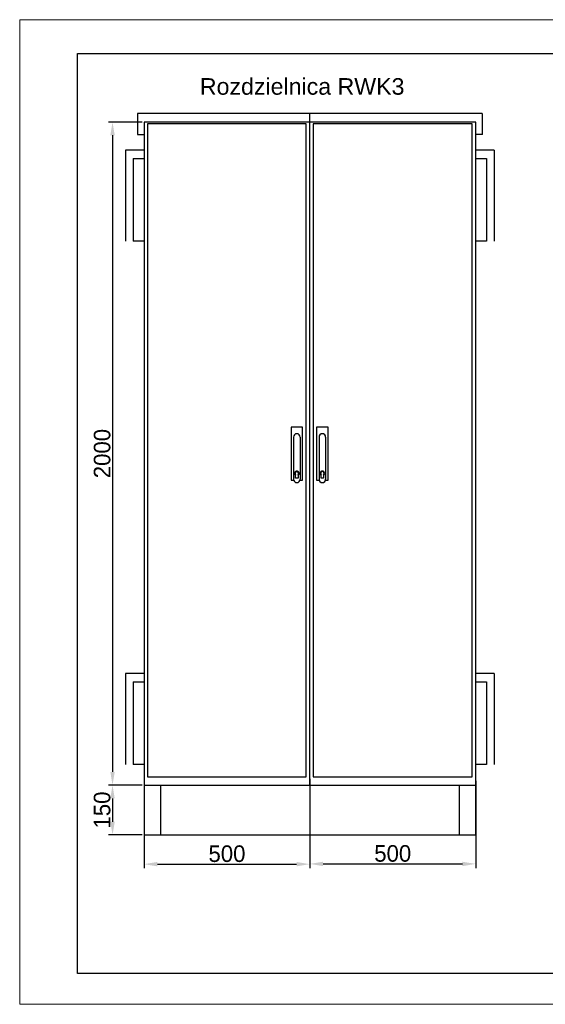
# Model space of a CAD drawing. Header units: centimetres. Extents: x -4250 to -484, y 169 to 6592.
# Tile 158 of 178: x -904 to -745, y 5916 to 6213. Entities that reach past the tile are written whole.
import ezdxf

# ---------------------------------------------------------------- set-up
doc = ezdxf.new("R2010")
doc.units = ezdxf.units.CM
for name, color, linetype in [('1', 7, 'Continuous'), ('4', 7, 'Continuous'), ('RAMKA1', 100, 'Continuous')]:
    doc.layers.add(name, color=color, linetype=linetype)
doc.layers.add('Ramka zew.', color=9, linetype='Continuous', lineweight=20, plot=False)
doc.dimstyles.new('ISO-25', dxfattribs={"dimtxt": 2.5, "dimasz": 2.5, "dimexe": 1.25, "dimexo": 0.625, "dimtad": 1, "dimdsep": 46, "dimtxsty": 'Standard', "dimcen": 2.5, "dimadec": 0, "dimazin": 0, "dimtfac": 1, "dimtmove": 0, "dimatfit": 3, "dimfxl": 0, "dimarcsym": 0})

# ---------------------------------------------------------------- blocks, each defined once
blk = doc.blocks.new('*D21')
at = {"color": 0, "lineweight": -2, "ltscale": 0.25, "transparency": 16777216}
for p, q in [((-866.88, 6181.88), (-877.04, 6181.88)), ((-875.79, 6177.88), (-875.79, 5985.88)), ((-866.88, 5981.88), (-877.04, 5981.88))]:
    blk.add_line(p, q, dxfattribs=at)
at = {"color": 0, "transparency": 16777216}
for points in [[(-875.12, 6177.88), (-876.45, 6177.88), (-875.79, 6181.88)], [(-876.45, 5985.88), (-875.12, 5985.88), (-875.79, 5981.88)]]:
    blk.add_solid(points, dxfattribs=at)
at = {"layer": 'Defpoints', "color": 0, "transparency": 16777216}
for p in [(-866.26, 6181.88), (-875.79, 5981.88), (-866.26, 5981.88)]:
    blk.add_point(p, dxfattribs=at)
at = {"color": 0, "transparency": 16777216, "insert": (-878.91, 6081.88), "char_height": 5, "attachment_point": 5, "rotation": 90}
blk.add_mtext('2000', dxfattribs=at)
blk = doc.blocks.new('*D22')
at = {"color": 0, "lineweight": -2, "ltscale": 0.25, "transparency": 16777216}
for p, q in [((-816.28, 5983.13), (-816.28, 5956.86)), ((-766.24, 5983.13), (-766.24, 5956.86)), ((-812.28, 5958.11), (-770.24, 5958.11))]:
    blk.add_line(p, q, dxfattribs=at)
at = {"color": 0, "transparency": 16777216}
for points in [[(-812.28, 5958.77), (-812.28, 5957.44), (-816.28, 5958.11)], [(-770.24, 5957.44), (-770.24, 5958.77), (-766.24, 5958.11)]]:
    blk.add_solid(points, dxfattribs=at)
at = {"layer": 'Defpoints', "color": 0, "transparency": 16777216}
for p in [(-816.28, 5983.75), (-766.24, 5983.75), (-766.24, 5958.11)]:
    blk.add_point(p, dxfattribs=at)
at = {"color": 0, "transparency": 16777216, "insert": (-791.26, 5961.24), "char_height": 5, "attachment_point": 5}
blk.add_mtext('500', dxfattribs=at)
blk = doc.blocks.new('Zamek_duży')
for p, q in [((3.5, 16), (0, 16)), ((0, 16), (0, 0)), ((3.5, 0), (3.5, 16)), ((0.75, 13), (0.75, 0.25)), ((2.75, 13), (2.75, 0.25)), ((0, 0), (0.75, 0)), ((2.75, 0), (3.5, 0))]:
    blk.add_line(p, q)
at = {"color": 7, "linetype": 'Continuous'}
for points in [[(2.11, 1.63), (2.11, 0.59), (1.39, 0.59)], [(1.39, 0.59), (1.39, 1.63)]]:
    blk.add_lwpolyline(points, dxfattribs=at)
for centre, start, end in [((1.75, 13), 0, 180), ((1.75, 0.25), 180, 0)]:
    blk.add_arc(centre, 1, start, end)
for radius, start, end in [(0.72, 300, 240), (0.54, 311.8103, 228.1897)]:
    blk.add_arc((1.75, 2.03), radius, start, end, dxfattribs=at)
blk = doc.blocks.new('*D23')
at = {"color": 0, "lineweight": -2, "ltscale": 0.25, "transparency": 16777216}
for p, q in [((-866.88, 5981.88), (-877.04, 5981.88)), ((-875.79, 5977.88), (-875.79, 5970.84)), ((-866.88, 5966.84), (-877.04, 5966.84))]:
    blk.add_line(p, q, dxfattribs=at)
at = {"color": 0, "transparency": 16777216}
for points in [[(-875.12, 5977.88), (-876.45, 5977.88), (-875.79, 5981.88)], [(-876.45, 5970.84), (-875.12, 5970.84), (-875.79, 5966.84)]]:
    blk.add_solid(points, dxfattribs=at)
at = {"layer": 'Defpoints', "color": 0, "transparency": 16777216}
for p in [(-866.26, 5981.88), (-875.79, 5966.84), (-866.26, 5966.84)]:
    blk.add_point(p, dxfattribs=at)
at = {"color": 0, "transparency": 16777216, "insert": (-878.92, 5974.36), "char_height": 5, "attachment_point": 5, "rotation": 90}
blk.add_mtext('150', dxfattribs=at)
blk = doc.blocks.new('*D24')
at = {"color": 0, "lineweight": -2, "ltscale": 0.25, "transparency": 16777216}
for p, q in [((-866.26, 5983.75), (-866.26, 5956.78)), ((-816.28, 5983.75), (-816.28, 5956.78)), ((-862.26, 5958.03), (-820.28, 5958.03))]:
    blk.add_line(p, q, dxfattribs=at)
at = {"color": 0, "transparency": 16777216}
for points in [[(-862.26, 5958.7), (-862.26, 5957.37), (-866.26, 5958.03)], [(-820.28, 5957.37), (-820.28, 5958.7), (-816.28, 5958.03)]]:
    blk.add_solid(points, dxfattribs=at)
at = {"layer": 'Defpoints', "color": 0, "transparency": 16777216}
for p in [(-866.26, 5984.38), (-816.28, 5984.38), (-816.28, 5958.03)]:
    blk.add_point(p, dxfattribs=at)
at = {"color": 0, "transparency": 16777216, "insert": (-841.27, 5961.16), "char_height": 5, "attachment_point": 5}
blk.add_mtext('500', dxfattribs=at)

msp = doc.modelspace()

# ---------------------------------------------------------------- linework, layer by layer
at = {"lineweight": -3, "ltscale": 0.25}
for p, q in [((-764.2354, 6184.4634, 20), (-868.257, 6184.4634, 20)), ((-868.257, 6184.4634, 20), (-868.257, 6178.1233, 20)), ((-764.1934, 6178.1233, 20), (-764.1934, 6184.4634, 20)), ((-868.257, 6178.1233, 20), (-866.257, 6178.1233, 20)), ((-764.1934, 6178.1233, 20), (-766.2357, 6178.1233, 20))]:
    msp.add_line(p, q, dxfattribs=at)
at = {"ltscale": 0.25}
for p, q in [((-816.276, 5981.8769, 20), (-816.276, 6184.4634, 20)), ((-866.257, 6173.4069, 20), (-871.8421, 6173.4069, 20)), ((-871.8421, 6173.4069, 20), (-871.8421, 6145.9276, 20)), ((-760.6507, 6173.4069, 20), (-766.2357, 6173.4069, 20)), ((-760.6507, 6173.4069, 20), (-760.6507, 6145.9276, 20)), ((-866.257, 6015.5615, 20), (-871.8421, 6015.5615, 20)), ((-871.8421, 6015.5615, 20), (-871.8421, 5988.0821, 20)), ((-760.6507, 6015.5615, 20), (-766.2357, 6015.5615, 20)), ((-760.6507, 6015.5615, 20), (-760.6507, 5988.0821, 20)), ((-866.257, 5981.8769, 20), (-866.257, 5966.8436, 20)), ((-861.257, 5966.8436, 20), (-861.257, 5981.8769, 20)), ((-771.2357, 5981.8769, 20), (-771.2357, 5966.8436, 20)), ((-766.2357, 5966.8436, 20), (-766.2357, 5981.8769, 20)), ((-866.257, 5966.8436, 20), (-766.2357, 5966.8436, 20))]:
    msp.add_line(p, q, dxfattribs=at)
at = {"ltscale": 0.25, "elevation": 20}
for points in [[(-866.257, 5981.8769), (-766.2357, 5981.8769), (-766.2357, 6181.8769), (-866.257, 6181.8769)], [(-817.3531, 6181.3769), (-865.257, 6181.3769), (-865.257, 5984.3769), (-817.3531, 5984.3769)], [(-767.3128, 6181.3769), (-815.276, 6181.3769), (-815.276, 5984.3769), (-767.3128, 5984.3769)]]:
    msp.add_lwpolyline(points, close=True, dxfattribs=at)
at = {"layer": '1', "color": 7}
for p, q in [((-869.5414, 6170.8741, 20), (-866.257, 6170.8741, 20)), ((-869.5414, 6170.8741, 20), (-869.5414, 6145.9242, 20)), ((-766.2357, 6170.8741, 20), (-762.9513, 6170.8741, 20)), ((-762.9513, 6170.8741, 20), (-762.9513, 6145.9242, 20)), ((-866.257, 6145.9242, 20), (-869.5414, 6145.9242, 20)), ((-762.9513, 6145.9242, 20), (-766.2357, 6145.9242, 20)), ((-869.5414, 6013.0287, 20), (-866.257, 6013.0287, 20)), ((-869.5414, 6013.0287, 20), (-869.5414, 5988.0788, 20)), ((-766.2357, 6013.0287, 20), (-762.9513, 6013.0287, 20)), ((-762.9513, 6013.0287, 20), (-762.9513, 5988.0788, 20)), ((-866.257, 5988.0788, 20), (-869.5414, 5988.0788, 20)), ((-762.9513, 5988.0788, 20), (-766.2357, 5988.0788, 20))]:
    msp.add_line(p, q, dxfattribs=at)
at = {"layer": 'Ramka zew.', "elevation": 20}
msp.add_lwpolyline([(-903.7971, 5915.7604), (-483.7971, 5915.7604), (-483.7971, 6212.7604), (-903.7971, 6212.7604)], close=True, dxfattribs=at)
at = {"layer": 'RAMKA1', "elevation": 20}
msp.add_lwpolyline([(-490.9798, 5925.0608), (-886.3928, 5925.0608), (-886.3928, 6202.5612), (-490.9798, 6202.5612)], close=True, dxfattribs=at)

# ---------------------------------------------------------------- block references
at = {"linetype": 'ByBlock', "ltscale": 0.25}
for p in [(-821.9452, 6073.8769, 20), (-814.2457, 6073.8769, 20)]:
    msp.add_blockref('Zamek_duży', p, dxfattribs=at)

# ---------------------------------------------------------------- texts
at = {"layer": '4', "insert": (-818.5858, 6190.0535, 20), "char_height": 5, "width": 75.3008, "attachment_point": 8}
msp.add_mtext('{\\fArial|b0|i0|c238|p34;Rozdzielnica RWK3}', dxfattribs=at)

# ---------------------------------------------------------------- dimensions: what is measured, and where the dimension line sits
at = {"ltscale": 0.25}
for base, p1, p2, picture, middle in [((-875.7879, 5981.8769, 20), (-866.257, 6181.8769, 20), (-866.257, 5981.8769, 20), '*D21', (-878.9129, 6081.8769, 20)), ((-875.7879, 5966.8436, 20), (-866.257, 5981.8769, 20), (-866.257, 5966.8436, 20), '*D23', (-878.9164, 5974.3602, 20))]:
    dim = msp.add_linear_dim(base=base, p1=p1, p2=p2, angle=90, dimstyle='ISO-25', override={"dimtxt": 5, "dimasz": 4, "dimlfac": 10, "dimrnd": 1}, dxfattribs=at)
    dim.commit()
    dim.dimension.update_dxf_attribs({"geometry": picture, "text_midpoint": middle})
for base, p1, p2, picture, middle in [((-816.276, 5958.0338, 20), (-866.257, 5984.3769, 20), (-816.276, 5984.3769, 20), '*D24', (-841.2665, 5961.1623, 20)), ((-766.2357, 5958.108, 20), (-816.276, 5983.7519, 20), (-766.2357, 5983.7519, 20), '*D22', (-791.2558, 5961.2364, 20))]:
    dim = msp.add_linear_dim(base=base, p1=p1, p2=p2, dimstyle='ISO-25', override={"dimtxt": 5, "dimasz": 4, "dimlfac": 10, "dimrnd": 1}, dxfattribs=at)
    dim.commit()
    dim.dimension.update_dxf_attribs({"geometry": picture, "text_midpoint": middle})

doc.saveas('drawing.dxf')
